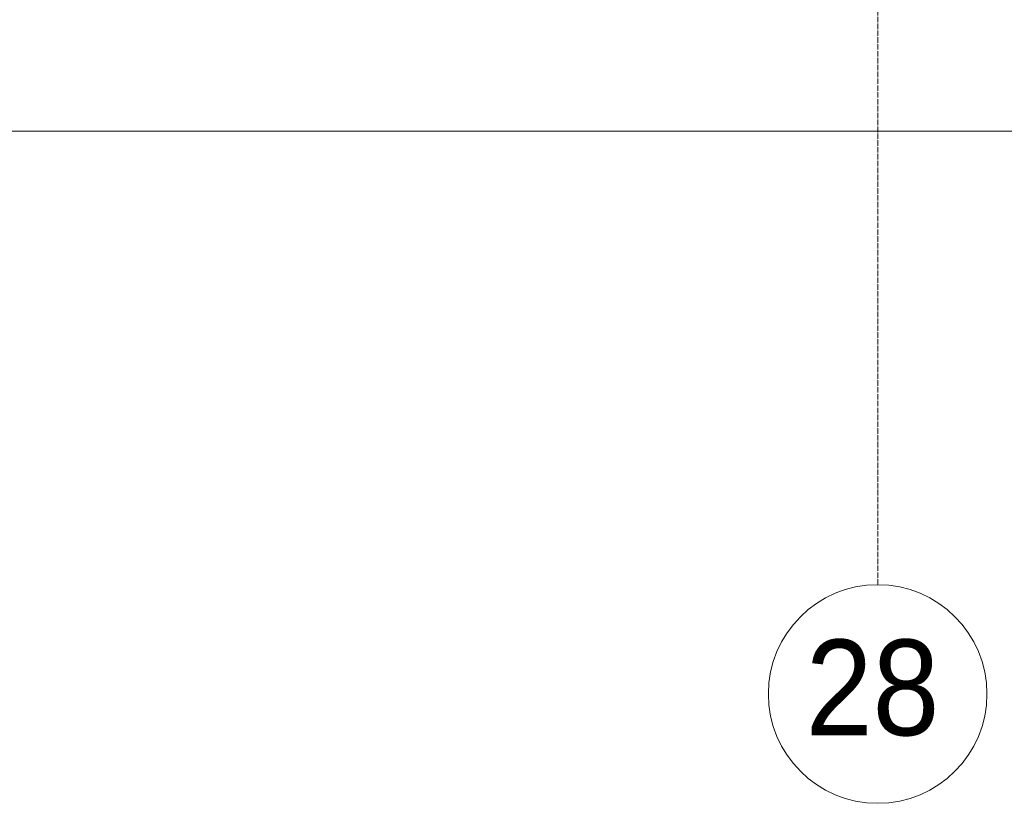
# Model space of a CAD drawing. Header units: millimetres. Extents: x -816133 to 919604, y 87941 to 147341.
# Tile 195 of 256: x 140046 to 143649, y 116759 to 119626. Entities that reach past the tile are written whole.
import ezdxf

# ---------------------------------------------------------------- set-up
doc = ezdxf.new("R2010")
doc.units = ezdxf.units.MM
doc.linetypes.add('Линия сетки', pattern=[25, 20, -2.5, 0, -2.5])
for name, color, linetype, lineweight in [('A-010-D_DIM', 7, 'Continuous', 9), ('Z-030-M_GRID', 7, 'Continuous', 9), ('Z-033_T_GRIDREF', 7, 'Continuous', 20), ('СС-011-ПОЖ-СИГНАЛИЗАЦИЯ', 1, 'Continuous', 30)]:
    doc.layers.add(name, color=color, linetype=linetype, lineweight=lineweight)
doc.styles.add('Arial', font='arial.ttf', dxfattribs={"width": 0.9, "height": 700})

# ---------------------------------------------------------------- blocks, each defined once
blk = doc.blocks.new('13эт')
at = {"layer": 'A-010-D_DIM', "color": 9, "lineweight": 15}
blk.add_line((401945.4, 119218.6), (443845.4, 119218.6), dxfattribs=at)
at = {"layer": 'Z-030-M_GRID', "color": 9, "linetype": 'Линия сетки'}
blk.add_line((418495.4, 117558.7), (418495.4, 138582.9), dxfattribs=at)
at = {"layer": 'Z-033_T_GRIDREF', "color": 9}
for start, end in [(0, 180), (180, 0)]:
    blk.add_arc((418495.4, 117158.7), 400, start, end, dxfattribs=at)
at = {"layer": 'Z-033_T_GRIDREF', "color": 9, "style": 'Arial', "width": 0.9}
blk.add_text('28', height=350, dxfattribs=at).set_placement((418231.9, 117007.6))

msp = doc.modelspace()

# ---------------------------------------------------------------- block references
at = {"layer": 'СС-011-ПОЖ-СИГНАЛИЗАЦИЯ', "color": 9, "lineweight": 30}
msp.add_blockref('13эт', (-275309.7, 0), dxfattribs=at)

doc.saveas('drawing.dxf')
